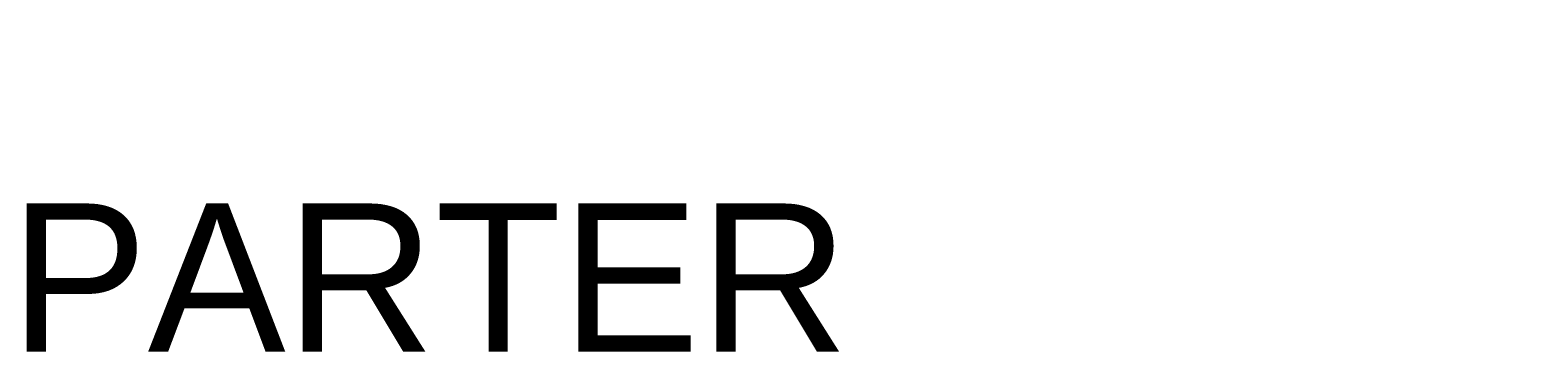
# Model space of a CAD drawing. Header units: centimetres. Extents: x 74437 to 92332, y -37016 to -3432.
# Tile 21 of 68: x 74875 to 78693, y -27954 to -27141. Entities that reach past the tile are written whole.
import ezdxf

# ---------------------------------------------------------------- set-up
doc = ezdxf.new("R2010")
doc.units = ezdxf.units.CM
doc.header["$LTSCALE"] = 0.02
doc.layers.add('ei30', color=8, linetype='Continuous', lineweight=13)
doc.layers.add('koncepcja', color=8, linetype='Continuous', lineweight=13)
doc.styles.get("Standard").update_dxf_attribs({"font": 'arial.ttf', "height": 12})

msp = doc.modelspace()

# ---------------------------------------------------------------- texts
at = {"layer": 'ei30', "char_height": 16, "width": 260.963, "attachment_point": 1, "rotation": 90}
for insert in [(78383.2, -30668.5), (78676.9, -30723.8), (75720.9, -30914.4), (75857.2, -30916.1)]:
    msp.add_mtext('\\pi217.82;EI30', dxfattribs=dict(at, insert=insert))
at = {"layer": 'koncepcja', "insert": (74823.8, -27578.8), "char_height": 375, "width": 18485.737, "attachment_point": 1}
msp.add_mtext('{\\fArial|b0|i0|c238|p34;PARTER}', dxfattribs=at)

doc.saveas('drawing.dxf')
